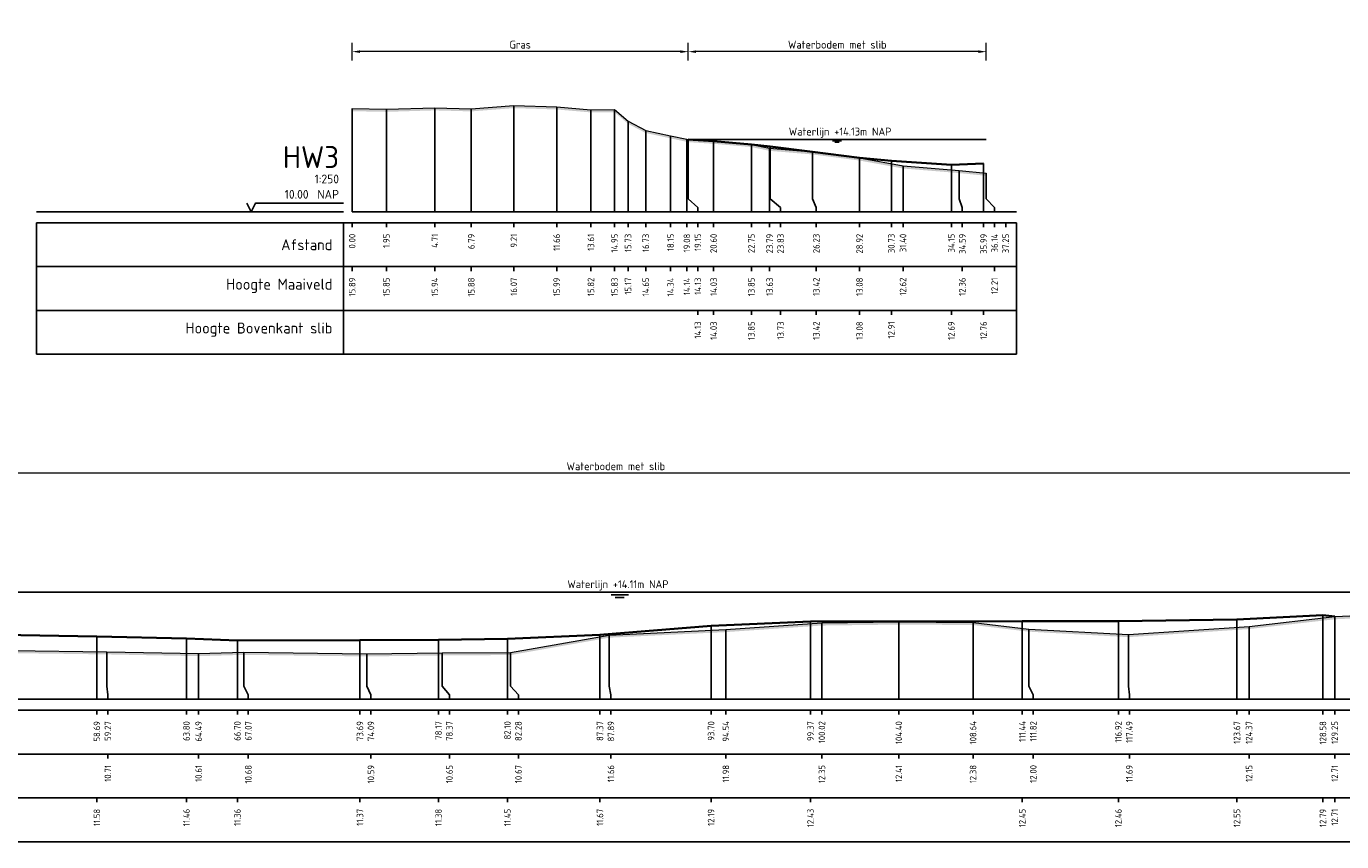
# Model space of a CAD drawing. Header units: metres. Extents: x 197882 to 206172, y 361908 to 364395.
# Tile 44 of 50: x 205839 to 205914, y 364311 to 364357. Entities that reach past the tile are written whole.
import ezdxf
from ezdxf.enums import TextEntityAlignment as Align

# ---------------------------------------------------------------- set-up
doc = ezdxf.new("R2010")
doc.units = ezdxf.units.M
doc.header["$PDMODE"] = 35
doc.header["$PDSIZE"] = 0.075
for name, color, linetype, lineweight in [('B-ME-GR-RIET-G', 120, 'Continuous', 13), ('X-ME-AL-PROFIEL_BOVENKANT SLIB-GD', 42, 'Continuous', 35), ('X-ME-AL-PROFIEL_HUIDIG MAAIVELD-GD', 252, 'Continuous', 0), ('X-XX-AL-DETAIL1-M', 7, 'Continuous', 18), ('X-XX-AL-NAP-T18', 7, 'Continuous', 18)]:
    doc.layers.add(name, color=color, linetype=linetype, lineweight=lineweight)
doc.layers.add('X-ME-AL-PROFIEL_WATERLIJN-GD', color=150, linetype='Continuous')
doc.layers.add('X-ME-AL-PROFIELRASTER-S', color=7, linetype='Continuous')
doc.styles.add('NLCS-ISO', font='NLCS-ISO.ttf', dxfattribs={"height": 1.8})
doc.styles.add('NLCS-ISO-ANNOTATIEF-T18', font='NLCS-ISO.ttf', dxfattribs={"height": 1.8})
doc.styles.add('NLCS-ISO-ANNOTATIVE-T18', font='NLCS-ISO.ttf', dxfattribs={"height": 1.8})
doc.dimstyles.new('NLCS-ANNOTATIEF-T18-PIJL_L2_H0', dxfattribs={"dimtxt": 2.5, "dimasz": 1.8, "dimexe": 2, "dimexo": 2, "dimgap": 0.7, "dimtad": 1, "dimzin": 0, "dimdsep": 46, "dimtxsty": 'NLCS-ISO-ANNOTATIEF-T18', "dimcen": 0, "dimdle": 2, "dimclrd": 256, "dimclre": 256, "dimclrt": 10, "dimaunit": 2, "dimadec": 0, "dimazin": 0, "dimtfac": 1, "dimtdec": 3, "dimtofl": 0, "dimtmove": 0, "dimatfit": 3, "dimfxl": 2, "dimfxlon": 1, "dimtfillclr": 256, "dimtolj": 1, "dimtzin": 0, "dimlwd": -1, "dimlwe": -1, "dimarcsym": 0})

# ---------------------------------------------------------------- blocks, each defined once
blk = doc.blocks.new('SAL-PROFIELRASTER_BALK_EIND1-D')
at = {"color": 0, "linetype": 'ByBlock', "lineweight": -2}
blk.add_line((1, -12.5), (1, -2.5), dxfattribs=at)
at = {"color": 0, "linetype": 'ByBlock', "lineweight": -2, "flags": 128}
for points in [[(0, 0), (1, 0)], [(0, -2.5), (1, -2.5)], [(0, -12.5), (1, -12.5)]]:
    blk.add_lwpolyline(points, dxfattribs=at)
blk = doc.blocks.new('SAL-PROFIELRASTER_BALK_EIND2-D')
at = {"color": 0, "linetype": 'ByBlock', "lineweight": -2}
for p, q in [((1, -2.5), (1, -12.5)), ((1, -12.5), (0, -12.5))]:
    blk.add_line(p, q, dxfattribs=at)
blk = doc.blocks.new('SAL-PROFIELRASTER_BALK_DATA-D')
at = {"color": 0, "linetype": 'ByBlock', "lineweight": -2}
blk.add_lwpolyline([(0, -3.5), (0, -2.5)], dxfattribs=at)
at = {"color": 0, "linetype": 'ByBlock', "lineweight": -2, "style": 'NLCS-ISO-ANNOTATIVE-T18'}
blk.add_attdef('GETAL', text='', height=1.5, rotation=90, dxfattribs=at).set_placement((0.75, -5), align=Align.RIGHT)
blk = doc.blocks.new('SAL-PROFIELRASTER_AANHAAL-D')
at = {"color": 9, "linetype": 'ByBlock', "lineweight": -2, "flags": 128}
blk.add_lwpolyline([(0, 1), (0, 0)], dxfattribs=at)
blk = doc.blocks.new('SAL-PROFIELRASTER_AANHAAL_STAGGER-D')
at = {"color": 9, "linetype": 'ByBlock', "lineweight": -2, "flags": 128}
for points in [[(0, 0), (0, -0.25)], [(0, -0.25), (1, -0.75)], [(1, -0.75), (1, -1)]]:
    blk.add_lwpolyline(points, dxfattribs=at)
blk = doc.blocks.new('SAL-PROFIELRASTER-D')
at = {"color": 0, "linetype": 'ByBlock', "lineweight": -2, "flags": 128}
for points in [[(-2, 0), (-72, 0)], [(-24, 2), (-23, 0), (-22, 2), (-2, 2)], [(-72, -12.5), (-72, -2.5)], [(0, -2.5), (-72, -2.5)], [(-2, -12.5), (-2, -2.5)], [(0, -12.5), (-72, -12.5)]]:
    blk.add_lwpolyline(points, dxfattribs=at)
at = {"color": 0, "linetype": 'ByBlock', "lineweight": -2, "style": 'NLCS-ISO-ANNOTATIVE-T18'}
blk.add_text('NAP', height=2, dxfattribs=at).set_placement((-3, 3), align=Align.RIGHT)
blk.add_text('Afstand', height=2.5, dxfattribs=at).set_placement((-4.5, -7.5), align=Align.MIDDLE_RIGHT)
for tag, height, p in [('PROFIELNR', 5, (-3, 10)), ('SCHAAL', 2, (-3, 6.5)), ('NAP', 2, (-9.94, 3))]:
    blk.add_attdef(tag, text='', height=height, dxfattribs=at).set_placement(p, align=Align.RIGHT)
blk = doc.blocks.new('SAL-PROFIELRASTER_BALK-D')
at = {"color": 0, "linetype": 'ByBlock', "lineweight": -2}
for p, q in [((-72, -12.5), (-72, -2.5)), ((-2, -2.5), (-2, -12.5)), ((0, -12.5), (-72, -12.5))]:
    blk.add_line(p, q, dxfattribs=at)
at = {"color": 0, "linetype": 'ByBlock', "lineweight": -2, "style": 'NLCS-ISO-ANNOTATIVE-T18'}
for tag, height, p in [('TITEL1', 2.5, (-4.5, -6.5)), ('TITEL2', 1.5, (-4.5, -9.5))]:
    blk.add_attdef(tag, text='', height=height, dxfattribs=at).set_placement(p, align=Align.MIDDLE_RIGHT)
blk = doc.blocks.new('*D67')
at = {"layer": 'Defpoints', "color": 0, "transparency": 16777216}
for p in [(205857.104, 364355.854), (205876.258, 364350.844), (205857.104, 364346.719)]:
    blk.add_point(p, dxfattribs=at)
at = {"layer": 'X-XX-AL-DETAIL1-M', "transparency": 16777216}
for p, q in [((205857.104, 364355.354), (205857.104, 364356.354)), ((205876.258, 364355.354), (205876.258, 364356.354)), ((205875.808, 364355.854), (205857.554, 364355.854))]:
    blk.add_line(p, q, dxfattribs=at)
for points in [[(205857.554, 364355.929), (205857.554, 364355.779), (205857.104, 364355.854)], [(205875.808, 364355.929), (205875.808, 364355.779), (205876.258, 364355.854)]]:
    blk.add_solid(points, dxfattribs=at)
at = {"layer": 'X-XX-AL-DETAIL1-M', "color": 10, "transparency": 16777216, "insert": (205866.681, 364356.254), "char_height": 0.45, "attachment_point": 5, "style": 'NLCS-ISO-ANNOTATIEF-T18'}
blk.add_mtext('\\A1;Gras', dxfattribs=at)
blk = doc.blocks.new('*D68')
at = {"layer": 'Defpoints', "color": 0, "transparency": 16777216}
for p in [(205876.258, 364355.854), (205876.258, 364350.844), (205893.246, 364347.469)]:
    blk.add_point(p, dxfattribs=at)
at = {"layer": 'X-XX-AL-DETAIL1-M', "transparency": 16777216}
for p, q in [((205876.258, 364355.354), (205876.258, 364356.354)), ((205893.246, 364355.354), (205893.246, 364356.354)), ((205892.796, 364355.854), (205876.708, 364355.854))]:
    blk.add_line(p, q, dxfattribs=at)
for points in [[(205876.708, 364355.929), (205876.708, 364355.779), (205876.258, 364355.854)], [(205892.796, 364355.929), (205892.796, 364355.779), (205893.246, 364355.854)]]:
    blk.add_solid(points, dxfattribs=at)
at = {"layer": 'X-XX-AL-DETAIL1-M', "color": 10, "transparency": 16777216, "insert": (205884.752, 364356.254), "char_height": 0.45, "attachment_point": 5, "style": 'NLCS-ISO-ANNOTATIEF-T18'}
blk.add_mtext('\\A1;Waterbodem met slib', dxfattribs=at)
blk = doc.blocks.new('*D70')
at = {"layer": 'Defpoints', "color": 0, "transparency": 16777216}
for p in [(205807.406, 364331.809), (205807.406, 364325.033), (205936.861, 364325.033)]:
    blk.add_point(p, dxfattribs=at)
at = {"layer": 'X-XX-AL-DETAIL1-M', "transparency": 16777216}
for p, q in [((205807.406, 364331.309), (205807.406, 364332.309)), ((205936.411, 364331.809), (205807.856, 364331.809)), ((205936.861, 364331.309), (205936.861, 364332.309))]:
    blk.add_line(p, q, dxfattribs=at)
for points in [[(205807.856, 364331.884), (205807.856, 364331.734), (205807.406, 364331.809)], [(205936.411, 364331.884), (205936.411, 364331.734), (205936.861, 364331.809)]]:
    blk.add_solid(points, dxfattribs=at)
at = {"layer": 'X-XX-AL-DETAIL1-M', "color": 10, "transparency": 16777216, "insert": (205872.134, 364332.21), "char_height": 0.45, "attachment_point": 5, "style": 'NLCS-ISO-ANNOTATIEF-T18'}
blk.add_mtext('\\A1;Waterbodem met slib', dxfattribs=at)

msp = doc.modelspace()

# ---------------------------------------------------------------- hatches: boundary and pattern name
at = {"layer": 'X-ME-AL-PROFIEL_HUIDIG MAAIVELD-GD'}
h = msp.add_hatch(dxfattribs=at)
h.set_pattern_fill('AGR-MAAIVELD', color=256, scale=0.05, pattern_type=2)
h.set_pattern_definition([(45, (70.56093, 41.4931), (-0.25000007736, 0.25000007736), []), (45, (70.52522, 41.52883), (0, 0.50000015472), [0.3535535, -0.3535535]), (45, (70.4895, 41.56454), (0, 0.50000015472), [0.3535535, -0.3535535]), (45, (70.4533, 41.60076), (0, 0.50000015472), [0.3535535, -0.3535535]), (45, (70.41808, 41.63597), (0, 0.50000015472), [0.3535535, -0.3535535]), (45, (70.38236, 41.6717), (0, 0.50000015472), [0.3535535, -0.3535535]), (45, (70.34665, 41.7074), (0, 0.50000015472), [0.3535535, -0.3535535]), (315, (70.56093, 41.4931), (0.25000007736, 0.25000007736), []), (315, (70.59665, 41.52883), (0.50000015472, -1e-16), [0.3535535, -0.3535535]), (315, (70.63236, 41.56454), (0.50000015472, -1e-16), [0.3535535, -0.3535535]), (315, (70.66858, 41.60076), (0.50000015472, -1e-16), [0.3535535, -0.3535535]), (315, (70.7038, 41.63597), (0.50000015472, -1e-16), [0.3535535, -0.3535535]), (315, (70.7395, 41.6717), (0.50000015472, -1e-16), [0.3535535, -0.3535535]), (315, (70.77522, 41.7074), (0.50000015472, -1e-16), [0.3535535, -0.3535535])])
h.paths.add_polyline_path([(205873.838, 364351.364), (205872.83, 364351.889), (205872.058, 364352.552), (205870.712, 364352.539), (205868.761, 364352.707), (205866.318, 364352.784), (205863.894, 364352.597), (205861.816, 364352.655), (205859.055, 364352.571), (205857.104, 364352.606), (205857.104, 364352.456), (205859.055, 364352.421), (205861.816, 364352.505), (205863.894, 364352.447), (205866.318, 364352.634), (205868.761, 364352.557), (205870.712, 364352.389), (205872.058, 364352.402), (205872.83, 364351.739), (205873.838, 364351.214), (205875.25, 364350.91), (205876.181, 364350.71), (205876.258, 364350.694), (205877.706, 364350.601), (205879.859, 364350.414), (205880.898, 364350.197), (205883.337, 364349.992), (205886.023, 364349.644), (205888.5, 364349.191), (205891.695, 364348.931), (205893.246, 364348.774), (205893.246, 364348.924), (205891.695, 364349.081), (205888.5, 364349.341), (205886.023, 364349.794), (205883.337, 364350.142), (205880.898, 364350.347), (205879.859, 364350.564), (205877.706, 364350.751), (205876.258, 364350.844), (205876.181, 364350.86), (205875.25, 364351.06)])
h = msp.add_hatch(dxfattribs=at)
h.set_pattern_fill('AGR-MAAIVELD', color=256, scale=0.05, pattern_type=2)
h.set_pattern_definition([(45, (2.30706, 60.61458), (-0.25000007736, 0.25000007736), []), (45, (2.27135, 60.6503), (0, 0.50000015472), [0.3535535, -0.3535535]), (45, (2.23564, 60.686), (0, 0.50000015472), [0.3535535, -0.3535535]), (45, (2.19942, 60.72222), (0, 0.50000015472), [0.3535535, -0.3535535]), (45, (2.1642, 60.75744), (0, 0.50000015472), [0.3535535, -0.3535535]), (45, (2.1285, 60.79315), (0, 0.50000015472), [0.3535535, -0.3535535]), (45, (2.09278, 60.82887), (0, 0.50000015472), [0.3535535, -0.3535535]), (315, (2.30706, 60.61458), (0.25000007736, 0.25000007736), []), (315, (2.34278, 60.6503), (0.50000015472, -1e-16), [0.3535535, -0.3535535]), (315, (2.3785, 60.686), (0.50000015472, -1e-16), [0.3535535, -0.3535535]), (315, (2.4147, 60.72222), (0.50000015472, -1e-16), [0.3535535, -0.3535535]), (315, (2.44992, 60.75744), (0.50000015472, -1e-16), [0.3535535, -0.3535535]), (315, (2.48564, 60.79315), (0.50000015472, -1e-16), [0.3535535, -0.3535535]), (315, (2.52135, 60.82887), (0.50000015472, -1e-16), [0.3535535, -0.3535535])])
h.paths.add_polyline_path([(205955.777, 364326.199), (205955.777, 364326.049), (205955.131, 364325.986), (205953.568, 364325.952), (205951.444, 364325.881), (205949.405, 364325.964), (205947.14, 364325.986), (205944.734, 364326.144), (205941.739, 364325.978), (205940.524, 364325.763), (205939.05, 364325.596), (205937.911, 364325.136), (205936.724, 364324.85), (205935.893, 364324.757), (205934.784, 364324.649), (205933.992, 364324.72), (205932.797, 364324.61), (205930.308, 364324.544), (205927.586, 364324.334), (205923.696, 364324.022), (205918.682, 364323.741), (205913.108, 364323.484), (205908.226, 364322.928), (205901.352, 364322.465), (205895.678, 364322.778), (205892.494, 364323.157), (205888.26, 364323.183), (205883.877, 364323.127), (205878.403, 364322.754), (205871.748, 364322.434), (205866.136, 364321.445), (205862.225, 364321.421), (205857.945, 364321.364), (205850.934, 364321.457), (205848.351, 364321.381), (205843.127, 364321.481), (205837.674, 364321.554), (205831.655, 364321.613), (205826.807, 364321.844), (205821.389, 364322.364), (205815.85, 364323.929), (205813.451, 364324.289), (205810.062, 364324.674), (205809.001, 364324.784), (205807.983, 364324.814), (205807.406, 364324.883), (205807.388, 364324.894), (205806.836, 364324.96), (205805.635, 364325.088), (205803.887, 364325.38), (205802.047, 364325.706), (205800.375, 364325.891), (205798.489, 364326.184), (205796.843, 364326.528), (205795.178, 364326.975), (205794.027, 364327.194), (205791.286, 364327.391), (205788.978, 364327.487), (205786.466, 364327.479), (205783.859, 364327.48), (205783.859, 364327.63), (205786.466, 364327.629), (205788.978, 364327.637), (205791.286, 364327.541), (205794.027, 364327.344), (205795.178, 364327.125), (205796.843, 364326.678), (205798.489, 364326.334), (205800.375, 364326.041), (205802.047, 364325.856), (205803.887, 364325.53), (205805.635, 364325.238), (205806.836, 364325.11), (205807.388, 364325.044), (205807.406, 364325.033), (205807.983, 364324.964), (205809.001, 364324.934), (205810.062, 364324.824), (205813.451, 364324.439), (205815.85, 364324.079), (205821.389, 364322.514), (205826.807, 364321.994), (205831.655, 364321.763), (205837.674, 364321.704), (205843.127, 364321.631), (205848.351, 364321.531), (205850.934, 364321.607), (205857.945, 364321.514), (205862.225, 364321.571), (205866.136, 364321.595), (205871.748, 364322.584), (205878.403, 364322.904), (205883.877, 364323.277), (205888.26, 364323.333), (205892.494, 364323.307), (205895.678, 364322.928), (205901.352, 364322.615), (205908.226, 364323.078), (205913.108, 364323.634), (205918.682, 364323.891), (205923.696, 364324.172), (205927.586, 364324.484), (205930.308, 364324.694), (205932.797, 364324.76), (205933.992, 364324.87), (205934.784, 364324.799), (205935.893, 364324.907), (205936.724, 364325), (205937.911, 364325.286), (205939.05, 364325.746), (205940.524, 364325.913), (205941.739, 364326.128), (205944.734, 364326.294), (205947.14, 364326.136), (205949.405, 364326.114), (205951.444, 364326.031), (205953.568, 364326.102), (205955.131, 364326.136)])

# ---------------------------------------------------------------- linework, layer by layer
at = {"layer": 'B-ME-GR-RIET-G'}
for points in [[(205857.104, 364352.456), (205857.104, 364352.606)], [(205893.246, 364348.774), (205893.246, 364348.924)]]:
    msp.add_lwpolyline(points, dxfattribs=at)
at = {"layer": 'X-ME-AL-PROFIEL_BOVENKANT SLIB-GD'}
for points in [[(205876.258, 364350.844), (205877.706, 364350.751), (205879.859, 364350.564), (205880.936, 364350.444), (205883.337, 364350.142), (205886.023, 364349.794), (205887.836, 364349.63), (205891.256, 364349.405), (205893.093, 364349.481)], [(205807.406, 364325.033), (205807.969, 364324.991), (205808.979, 364324.914), (205809.907, 364324.831), (205813.007, 364324.518), (205815.85, 364324.079), (205821.63, 364322.85), (205826.5, 364322.747), (205830.966, 364322.605), (205837.14, 364322.589), (205842.553, 364322.5), (205847.658, 364322.387), (205850.561, 364322.28), (205857.549, 364322.296), (205862.024, 364322.306), (205865.954, 364322.374), (205871.228, 364322.599), (205877.561, 364323.112), (205883.227, 364323.357), (205895.301, 364323.377), (205900.775, 364323.385), (205907.534, 364323.471), (205912.435, 364323.712), (205913.108, 364323.634)]]:
    msp.add_lwpolyline(points, dxfattribs=at)
at = {"layer": 'X-ME-AL-PROFIEL_HUIDIG MAAIVELD-GD'}
for points in [[(205857.104, 364352.606), (205859.055, 364352.571), (205861.816, 364352.655), (205863.894, 364352.597), (205866.318, 364352.784), (205868.761, 364352.707), (205870.712, 364352.539), (205872.058, 364352.552), (205872.83, 364351.889), (205873.838, 364351.364), (205875.25, 364351.06), (205876.181, 364350.86), (205876.258, 364350.844), (205877.706, 364350.751), (205879.859, 364350.564), (205880.898, 364350.347), (205883.337, 364350.142), (205886.023, 364349.794), (205888.5, 364349.341), (205891.695, 364349.081), (205893.246, 364348.924)], [(205837.674, 364321.704), (205843.127, 364321.631), (205848.351, 364321.531), (205850.934, 364321.607), (205857.945, 364321.514), (205862.225, 364321.571), (205866.136, 364321.595), (205871.748, 364322.584), (205878.403, 364322.904), (205883.877, 364323.277), (205888.26, 364323.333), (205892.494, 364323.307), (205895.678, 364322.928), (205901.352, 364322.615), (205908.226, 364323.078), (205913.108, 364323.634), (205918.682, 364323.891)]]:
    msp.add_lwpolyline(points, dxfattribs=at)
at = {"layer": 'X-ME-AL-PROFIEL_WATERLIJN-GD'}
for points in [[(205876.258, 364350.844), (205893.246, 364350.844)], [(205884.49, 364350.763), (205884.99, 364350.763)], [(205884.609, 364350.69), (205884.859, 364350.69)], [(205807.406, 364325.033), (205936.861, 364325.033)], [(205871.86, 364324.87), (205872.86, 364324.87)], [(205872.101, 364324.725), (205872.601, 364324.725)]]:
    msp.add_lwpolyline(points, dxfattribs=at)

# ---------------------------------------------------------------- block references
at = {"layer": 'X-ME-AL-PROFIELRASTER-S'}
for p, yscale in [((205857.104, 364346.719), 5.887), ((205861.816, 364346.719), 5.936), ((205863.894, 364346.719), 5.878), ((205866.318, 364346.719), 6.065000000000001), ((205868.761, 364346.719), 5.988), ((205859.055, 364346.719), 5.852), ((205870.712, 364346.719), 5.82), ((205872.058, 364346.719), 5.833), ((205872.83, 364346.719), 5.17), ((205873.838, 364346.719), 4.645), ((205875.25, 364346.719), 4.340999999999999), ((205876.181, 364346.719), 4.141), ((205876.258, 364347.719), 3.125), ((205876.258, 364347.719), 3.125), ((205876.258, 364347.719), 3.125), ((205876.258, 364347.719), 3.125), ((205877.706, 364346.719), 4.032), ((205877.706, 364346.719), 4.032), ((205879.859, 364346.719), 3.845000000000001), ((205879.859, 364346.719), 3.845000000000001), ((205880.898, 364346.719), 3.628), ((205880.936, 364347.719), 2.725), ((205883.337, 364347.719), 2.423), ((205886.023, 364346.719), 3.074999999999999), ((205887.836, 364346.719), 2.911), ((205888.5, 364346.719), 2.622), ((205891.256, 364346.719), 2.686), ((205891.695, 364347.719), 1.362), ((205893.093, 364346.719), 2.762), ((205893.246, 364347.719), 1.205), ((205883.227, 364318.925), 4.432), ((205888.26, 364318.925), 4.407999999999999), ((205895.301, 364318.925), 4.452), ((205900.775, 364318.925), 4.460000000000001), ((205907.534, 364318.925), 4.545999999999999), ((205912.435, 364318.925), 4.787000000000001), ((205913.108, 364318.925), 4.709), ((205871.228, 364318.925), 3.673999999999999), ((205871.748, 364319.925), 2.659000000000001), ((205877.561, 364318.925), 4.186999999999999), ((205878.403, 364318.925), 3.978999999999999), ((205883.877, 364318.925), 4.352), ((205892.494, 364318.925), 4.382), ((205895.678, 364319.925), 3.003), ((205901.352, 364319.925), 2.69), ((205908.226, 364318.925), 4.153), ((205842.553, 364318.925), 3.574999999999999), ((205847.658, 364318.925), 3.462), ((205850.561, 364318.925), 3.355), ((205857.549, 364318.925), 3.371), ((205862.024, 364318.925), 3.381), ((205865.954, 364318.925), 3.449), ((205843.127, 364319.925), 1.706), ((205848.351, 364318.925), 2.606), ((205850.934, 364319.925), 1.682), ((205857.945, 364319.925), 1.589), ((205862.225, 364319.925), 1.646000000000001), ((205866.136, 364319.925), 1.67)]:
    msp.add_blockref('SAL-PROFIELRASTER_AANHAAL-D', p, dxfattribs=dict(at, yscale=yscale))
at = {"layer": 'X-ME-AL-PROFIELRASTER-S', "xscale": 0.25, "yscale": 0.25, "zscale": 0.25}
for name, p, values in [('SAL-PROFIELRASTER-D', (205857.104, 364346.719), {'PROFIELNR': 'HW3', 'SCHAAL': '1:250', 'NAP': '10.00'}), ('SAL-PROFIELRASTER_BALK_DATA-D', (205857.104, 364346.719), {'GETAL': '0.00'}), ('SAL-PROFIELRASTER_BALK_DATA-D', (205859.055, 364346.719), {'GETAL': '1.95'}), ('SAL-PROFIELRASTER_BALK_DATA-D', (205861.816, 364346.719), {'GETAL': '4.71'}), ('SAL-PROFIELRASTER_BALK_DATA-D', (205863.894, 364346.719), {'GETAL': '6.79'}), ('SAL-PROFIELRASTER_BALK_DATA-D', (205866.318, 364346.719), {'GETAL': '9.21'}), ('SAL-PROFIELRASTER_BALK_DATA-D', (205868.761, 364346.719), {'GETAL': '11.66'}), ('SAL-PROFIELRASTER_BALK_DATA-D', (205870.712, 364346.719), {'GETAL': '13.61'}), ('SAL-PROFIELRASTER_BALK_DATA-D', (205872.058, 364346.719), {'GETAL': '14.95'}), ('SAL-PROFIELRASTER_BALK_DATA-D', (205872.83, 364346.719), {'GETAL': '15.73'}), ('SAL-PROFIELRASTER_BALK_DATA-D', (205873.838, 364346.719), {'GETAL': '16.73'}), ('SAL-PROFIELRASTER_BALK_DATA-D', (205875.25, 364346.719), {'GETAL': '18.15'}), ('SAL-PROFIELRASTER_BALK_DATA-D', (205876.181, 364346.719), {'GETAL': '19.08'}), ('SAL-PROFIELRASTER_BALK_DATA-D', (205876.806, 364346.719), {'GETAL': '19.15'}), ('SAL-PROFIELRASTER_BALK_DATA-D', (205876.806, 364346.719), {'GETAL': '19.15'}), ('SAL-PROFIELRASTER_BALK_DATA-D', (205876.806, 364346.719), {'GETAL': '19.15'}), ('SAL-PROFIELRASTER_BALK_DATA-D', (205876.806, 364346.719), {'GETAL': '19.15'}), ('SAL-PROFIELRASTER_BALK_DATA-D', (205877.706, 364346.719), {'GETAL': '20.60'}), ('SAL-PROFIELRASTER_BALK_DATA-D', (205877.706, 364346.719), {'GETAL': '20.60'}), ('SAL-PROFIELRASTER_BALK_DATA-D', (205879.859, 364346.719), {'GETAL': '22.75'}), ('SAL-PROFIELRASTER_BALK_DATA-D', (205879.859, 364346.719), {'GETAL': '22.75'}), ('SAL-PROFIELRASTER_BALK_DATA-D', (205880.898, 364346.719), {'GETAL': '23.79'}), ('SAL-PROFIELRASTER_BALK_DATA-D', (205881.523, 364346.719), {'GETAL': '23.83'}), ('SAL-PROFIELRASTER_BALK_DATA-D', (205883.559, 364346.719), {'GETAL': '26.23'}), ('SAL-PROFIELRASTER_BALK_DATA-D', (205886.023, 364346.719), {'GETAL': '28.92'}), ('SAL-PROFIELRASTER_BALK_DATA-D', (205887.836, 364346.719), {'GETAL': '30.73'}), ('SAL-PROFIELRASTER_BALK_DATA-D', (205888.5, 364346.719), {'GETAL': '31.40'}), ('SAL-PROFIELRASTER_BALK_DATA-D', (205891.256, 364346.719), {'GETAL': '34.15'}), ('SAL-PROFIELRASTER_BALK_DATA-D', (205891.881, 364346.719), {'GETAL': '34.59'}), ('SAL-PROFIELRASTER_BALK_DATA-D', (205893.093, 364346.719), {'GETAL': '35.99'}), ('SAL-PROFIELRASTER_BALK_DATA-D', (205893.718, 364346.719), {'GETAL': '36.14'}), ('SAL-PROFIELRASTER_BALK_DATA-D', (205894.353, 364346.719), {'GETAL': '37.25'}), ('SAL-PROFIELRASTER_BALK-D', (205857.104, 364344.219), {'TITEL1': 'Hoogte Maaiveld'}), ('SAL-PROFIELRASTER_BALK_DATA-D', (205857.104, 364344.219), {'GETAL': '15.89'}), ('SAL-PROFIELRASTER_BALK_DATA-D', (205859.055, 364344.219), {'GETAL': '15.85'}), ('SAL-PROFIELRASTER_BALK_DATA-D', (205861.816, 364344.219), {'GETAL': '15.94'}), ('SAL-PROFIELRASTER_BALK_DATA-D', (205863.894, 364344.219), {'GETAL': '15.88'}), ('SAL-PROFIELRASTER_BALK_DATA-D', (205866.318, 364344.219), {'GETAL': '16.07'}), ('SAL-PROFIELRASTER_BALK_DATA-D', (205868.761, 364344.219), {'GETAL': '15.99'}), ('SAL-PROFIELRASTER_BALK_DATA-D', (205870.712, 364344.219), {'GETAL': '15.82'}), ('SAL-PROFIELRASTER_BALK_DATA-D', (205872.058, 364344.219), {'GETAL': '15.83'}), ('SAL-PROFIELRASTER_BALK_DATA-D', (205872.83, 364344.219), {'GETAL': '15.17'}), ('SAL-PROFIELRASTER_BALK_DATA-D', (205873.838, 364344.219), {'GETAL': '14.65'}), ('SAL-PROFIELRASTER_BALK_DATA-D', (205875.25, 364344.219), {'GETAL': '14.34'}), ('SAL-PROFIELRASTER_BALK_DATA-D', (205876.181, 364344.219), {'GETAL': '14.14'}), ('SAL-PROFIELRASTER_BALK_DATA-D', (205876.806, 364344.219), {'GETAL': '14.13'}), ('SAL-PROFIELRASTER_BALK_DATA-D', (205877.706, 364344.219), {'GETAL': '14.03'}), ('SAL-PROFIELRASTER_BALK_DATA-D', (205879.859, 364344.219), {'GETAL': '13.85'}), ('SAL-PROFIELRASTER_BALK_DATA-D', (205880.898, 364344.219), {'GETAL': '13.63'}), ('SAL-PROFIELRASTER_BALK_DATA-D', (205883.559, 364344.219), {'GETAL': '13.42'}), ('SAL-PROFIELRASTER_BALK_DATA-D', (205886.023, 364344.219), {'GETAL': '13.08'}), ('SAL-PROFIELRASTER_BALK_DATA-D', (205888.5, 364344.219), {'GETAL': '12.62'}), ('SAL-PROFIELRASTER_BALK_DATA-D', (205891.881, 364344.219), {'GETAL': '12.36'}), ('SAL-PROFIELRASTER_BALK_DATA-D', (205893.718, 364344.219), {'GETAL': '12.21'}), ('SAL-PROFIELRASTER_BALK-D', (205857.104, 364341.719), {'TITEL1': 'Hoogte Bovenkant slib'}), ('SAL-PROFIELRASTER_BALK_DATA-D', (205876.806, 364341.719), {'GETAL': '14.13'}), ('SAL-PROFIELRASTER_BALK_DATA-D', (205877.706, 364341.719), {'GETAL': '14.03'}), ('SAL-PROFIELRASTER_BALK_DATA-D', (205879.859, 364341.719), {'GETAL': '13.85'}), ('SAL-PROFIELRASTER_BALK_DATA-D', (205881.523, 364341.719), {'GETAL': '13.73'}), ('SAL-PROFIELRASTER_BALK_DATA-D', (205883.559, 364341.719), {'GETAL': '13.42'}), ('SAL-PROFIELRASTER_BALK_DATA-D', (205886.023, 364341.719), {'GETAL': '13.08'}), ('SAL-PROFIELRASTER_BALK_DATA-D', (205887.836, 364341.719), {'GETAL': '12.91'}), ('SAL-PROFIELRASTER_BALK_DATA-D', (205891.256, 364341.719), {'GETAL': '12.69'}), ('SAL-PROFIELRASTER_BALK_DATA-D', (205893.093, 364341.719), {'GETAL': '12.76'}), ('SAL-PROFIELRASTER_BALK_DATA-D', (205842.553, 364318.925), {'GETAL': '58.69'}), ('SAL-PROFIELRASTER_BALK_DATA-D', (205843.178, 364318.925), {'GETAL': '59.27'}), ('SAL-PROFIELRASTER_BALK_DATA-D', (205847.658, 364318.925), {'GETAL': '63.80'}), ('SAL-PROFIELRASTER_BALK_DATA-D', (205848.351, 364318.925), {'GETAL': '64.49'}), ('SAL-PROFIELRASTER_BALK_DATA-D', (205850.561, 364318.925), {'GETAL': '66.70'}), ('SAL-PROFIELRASTER_BALK_DATA-D', (205851.186, 364318.925), {'GETAL': '67.07'}), ('SAL-PROFIELRASTER_BALK_DATA-D', (205857.549, 364318.925), {'GETAL': '73.69'}), ('SAL-PROFIELRASTER_BALK_DATA-D', (205858.174, 364318.925), {'GETAL': '74.09'}), ('SAL-PROFIELRASTER_BALK_DATA-D', (205862.024, 364318.925), {'GETAL': '78.17'}), ('SAL-PROFIELRASTER_BALK_DATA-D', (205862.649, 364318.925), {'GETAL': '78.37'}), ('SAL-PROFIELRASTER_BALK_DATA-D', (205865.954, 364318.925), {'GETAL': '82.10'}), ('SAL-PROFIELRASTER_BALK_DATA-D', (205866.579, 364318.925), {'GETAL': '82.28'}), ('SAL-PROFIELRASTER_BALK_DATA-D', (205871.228, 364318.925), {'GETAL': '87.37'}), ('SAL-PROFIELRASTER_BALK_DATA-D', (205871.853, 364318.925), {'GETAL': '87.89'}), ('SAL-PROFIELRASTER_BALK_DATA-D', (205877.561, 364318.925), {'GETAL': '93.70'}), ('SAL-PROFIELRASTER_BALK_DATA-D', (205878.403, 364318.925), {'GETAL': '94.54'}), ('SAL-PROFIELRASTER_BALK_DATA-D', (205883.227, 364318.925), {'GETAL': '99.37'}), ('SAL-PROFIELRASTER_BALK_DATA-D', (205883.877, 364318.925), {'GETAL': '100.02'}), ('SAL-PROFIELRASTER_BALK_DATA-D', (205888.26, 364318.925), {'GETAL': '104.40'}), ('SAL-PROFIELRASTER_BALK_DATA-D', (205892.494, 364318.925), {'GETAL': '108.64'}), ('SAL-PROFIELRASTER_BALK_DATA-D', (205895.301, 364318.925), {'GETAL': '111.44'}), ('SAL-PROFIELRASTER_BALK_DATA-D', (205895.926, 364318.925), {'GETAL': '111.82'}), ('SAL-PROFIELRASTER_BALK_DATA-D', (205900.775, 364318.925), {'GETAL': '116.92'}), ('SAL-PROFIELRASTER_BALK_DATA-D', (205901.4, 364318.925), {'GETAL': '117.49'}), ('SAL-PROFIELRASTER_BALK_DATA-D', (205907.534, 364318.925), {'GETAL': '123.67'}), ('SAL-PROFIELRASTER_BALK_DATA-D', (205908.226, 364318.925), {'GETAL': '124.37'}), ('SAL-PROFIELRASTER_BALK_DATA-D', (205912.435, 364318.925), {'GETAL': '128.58'}), ('SAL-PROFIELRASTER_BALK_DATA-D', (205913.108, 364318.925), {'GETAL': '129.25'}), ('SAL-PROFIELRASTER_BALK_DATA-D', (205843.178, 364316.425), {'GETAL': '10.71'}), ('SAL-PROFIELRASTER_BALK_DATA-D', (205848.351, 364316.425), {'GETAL': '10.61'}), ('SAL-PROFIELRASTER_BALK_DATA-D', (205851.186, 364316.425), {'GETAL': '10.68'}), ('SAL-PROFIELRASTER_BALK_DATA-D', (205858.174, 364316.425), {'GETAL': '10.59'}), ('SAL-PROFIELRASTER_BALK_DATA-D', (205862.649, 364316.425), {'GETAL': '10.65'}), ('SAL-PROFIELRASTER_BALK_DATA-D', (205866.579, 364316.425), {'GETAL': '10.67'}), ('SAL-PROFIELRASTER_BALK_DATA-D', (205871.853, 364316.425), {'GETAL': '11.66'}), ('SAL-PROFIELRASTER_BALK_DATA-D', (205878.403, 364316.425), {'GETAL': '11.98'}), ('SAL-PROFIELRASTER_BALK_DATA-D', (205883.877, 364316.425), {'GETAL': '12.35'}), ('SAL-PROFIELRASTER_BALK_DATA-D', (205888.26, 364316.425), {'GETAL': '12.41'}), ('SAL-PROFIELRASTER_BALK_DATA-D', (205892.494, 364316.425), {'GETAL': '12.38'}), ('SAL-PROFIELRASTER_BALK_DATA-D', (205895.926, 364316.425), {'GETAL': '12.00'}), ('SAL-PROFIELRASTER_BALK_DATA-D', (205901.4, 364316.425), {'GETAL': '11.69'}), ('SAL-PROFIELRASTER_BALK_DATA-D', (205908.226, 364316.425), {'GETAL': '12.15'}), ('SAL-PROFIELRASTER_BALK_DATA-D', (205913.108, 364316.425), {'GETAL': '12.71'}), ('SAL-PROFIELRASTER_BALK_DATA-D', (205842.553, 364313.925), {'GETAL': '11.58'}), ('SAL-PROFIELRASTER_BALK_DATA-D', (205847.658, 364313.925), {'GETAL': '11.46'}), ('SAL-PROFIELRASTER_BALK_DATA-D', (205850.561, 364313.925), {'GETAL': '11.36'}), ('SAL-PROFIELRASTER_BALK_DATA-D', (205857.549, 364313.925), {'GETAL': '11.37'}), ('SAL-PROFIELRASTER_BALK_DATA-D', (205862.024, 364313.925), {'GETAL': '11.38'}), ('SAL-PROFIELRASTER_BALK_DATA-D', (205865.954, 364313.925), {'GETAL': '11.45'}), ('SAL-PROFIELRASTER_BALK_DATA-D', (205871.228, 364313.925), {'GETAL': '11.67'}), ('SAL-PROFIELRASTER_BALK_DATA-D', (205877.561, 364313.925), {'GETAL': '12.19'}), ('SAL-PROFIELRASTER_BALK_DATA-D', (205883.227, 364313.925), {'GETAL': '12.43'}), ('SAL-PROFIELRASTER_BALK_DATA-D', (205895.301, 364313.925), {'GETAL': '12.45'}), ('SAL-PROFIELRASTER_BALK_DATA-D', (205900.775, 364313.925), {'GETAL': '12.46'}), ('SAL-PROFIELRASTER_BALK_DATA-D', (205907.534, 364313.925), {'GETAL': '12.55'}), ('SAL-PROFIELRASTER_BALK_DATA-D', (205912.435, 364313.925), {'GETAL': '12.79'}), ('SAL-PROFIELRASTER_BALK_DATA-D', (205913.108, 364313.925), {'GETAL': '12.71'})]:
    msp.add_blockref(name, p, dxfattribs=at).add_auto_attribs(values)
at = {"layer": 'X-ME-AL-PROFIELRASTER-S'}
for p, xscale, zscale in [((205876.258, 364347.719), 0.5479486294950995, 0.5479486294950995), ((205876.258, 364347.719), 0.5479486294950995, 0.5479486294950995), ((205876.258, 364347.719), 0.5479486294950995, 0.5479486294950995), ((205876.258, 364347.719), 0.5479486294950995, 0.5479486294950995), ((205880.936, 364347.719), 0.5865749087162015, 0.5865749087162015), ((205883.337, 364347.719), 0.2217721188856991, 0.2217721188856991), ((205891.695, 364347.719), 0.1857934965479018, 0.1857934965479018), ((205893.246, 364347.719), 0.4719598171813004, 0.4719598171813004), ((205843.127, 364319.925), 0.05059455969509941, 0.05059455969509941), ((205850.934, 364319.925), 0.2521983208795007, 0.2521983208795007), ((205857.945, 364319.925), 0.2290699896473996, 0.2290699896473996), ((205862.225, 364319.925), 0.4241712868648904, 0.4241712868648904), ((205866.136, 364319.925), 0.443397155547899, 0.443397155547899), ((205871.748, 364319.925), 0.1053061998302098, 0.1053061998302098), ((205895.678, 364319.925), 0.248116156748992, 0.248116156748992), ((205901.352, 364319.925), 0.048334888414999, 0.048334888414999)]:
    msp.add_blockref('SAL-PROFIELRASTER_AANHAAL_STAGGER-D', p, dxfattribs=dict(at, xscale=xscale, zscale=zscale))
at = {"layer": 'X-ME-AL-PROFIELRASTER-S', "yscale": 0.25}
for name, p, xscale, zscale in [('SAL-PROFIELRASTER_BALK_EIND1-D', (205857.104, 364346.719), 37.87378587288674, 37.87378587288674), ('SAL-PROFIELRASTER_BALK_EIND2-D', (205857.104, 364344.219), 37.87378587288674, 37.87378587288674), ('SAL-PROFIELRASTER_BALK_EIND2-D', (205857.104, 364341.719), 37.87378587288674, 37.87378587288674), ('SAL-PROFIELRASTER_BALK_EIND1-D', (205783.859, 364318.925), 172.5433699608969, 172.5433699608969), ('SAL-PROFIELRASTER_BALK_EIND2-D', (205783.859, 364316.425), 172.5433699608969, 172.5433699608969), ('SAL-PROFIELRASTER_BALK_EIND2-D', (205783.859, 364313.925), 172.5433699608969, 172.5433699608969)]:
    msp.add_blockref(name, p, dxfattribs=dict(at, xscale=xscale, zscale=zscale))

# ---------------------------------------------------------------- texts
at = {"layer": 'X-XX-AL-NAP-T18', "color": 10, "char_height": 0.45, "width": 15.43377, "attachment_point": 7, "style": 'NLCS-ISO'}
for s, insert in [('Waterlijn +14.13m NAP', (205881.989, 364350.934)), ('Waterlijn +14.11m NAP', (205869.371, 364325.123))]:
    msp.add_mtext(s, dxfattribs=dict(at, insert=insert))

# ---------------------------------------------------------------- dimensions: what is measured, and where the dimension line sits
at = {"layer": 'X-XX-AL-DETAIL1-M'}
for base, p1, p2, text, picture, middle in [((205876.258, 364355.854), (205893.246, 364347.469), (205876.258, 364350.844), 'Waterbodem met slib', '*D68', (205884.752, 364355.854)), ((205857.104, 364355.854), (205876.258, 364350.844), (205857.104, 364346.719), 'Gras', '*D67', (205866.681, 364355.854)), ((205807.406, 364331.809), (205936.861, 364325.033), (205807.406, 364325.033), 'Waterbodem met slib', '*D70', (205872.134, 364331.809))]:
    dim = msp.add_linear_dim(base=base, p1=p1, p2=p2, text=text, dimstyle='NLCS-ANNOTATIEF-T18-PIJL_L2_H0', dxfattribs=at)
    dim.commit()
    dim.dimension.update_dxf_attribs({"geometry": picture, "text_midpoint": middle, "dimtype": 160})

doc.saveas('drawing.dxf')
